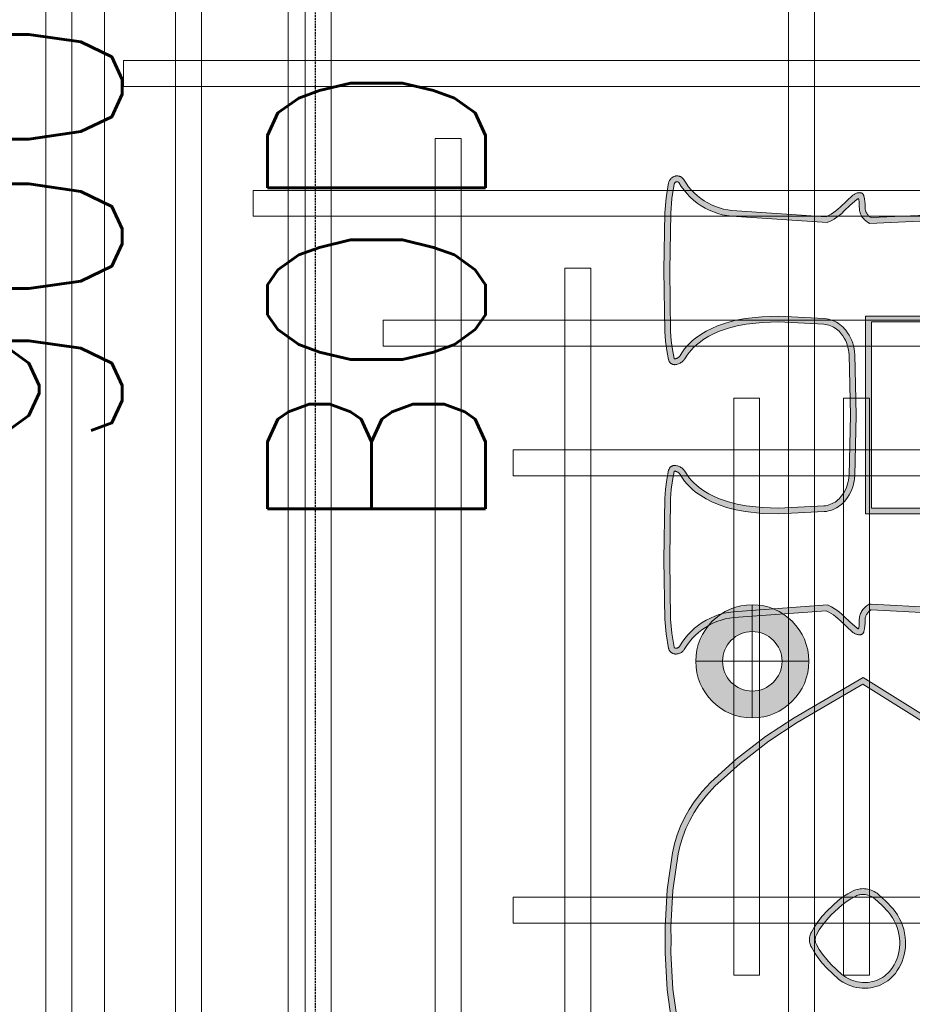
# Model space of a CAD drawing. Header units: millimetres. Extents: x -1097 to 62791, y -9731 to 18031.
# Tile 15 of 59: x 2979 to 3593, y -1528 to -850. Entities that reach past the tile are written whole.
import ezdxf

# ---------------------------------------------------------------- set-up
doc = ezdxf.new("R2010")
doc.units = ezdxf.units.MM
doc.linetypes.add('DASHED', pattern=[19.05, 12.7, -6.35])
doc.layers.add('ACMV-DUCT-THERMAL-EXT-INS', color=9, linetype='DASHED', true_color=0x808080)
doc.layers.add('RCP LAYOUT', color=9, linetype='Continuous', true_color=0x808080)
doc.layers.add('ACMV-SA-DUCT', color=200, linetype='Continuous', lineweight=20, true_color=0xbf00ff)
doc.layers.add('ACMV-SA-DUCT-TEXT', color=7, linetype='Continuous')
for name, color, linetype, lineweight in [('Ceiling', 14, 'Continuous', 9), ('E Celing Lighting', 5, 'DASHED', 5), ('Lighting (Ceiling)', 160, 'Continuous', 15)]:
    doc.layers.add(name, color=color, linetype=linetype, lineweight=lineweight)
doc.styles.get("Standard").update_dxf_attribs({"font": 'arial.ttf', "width": 0.8})

# ---------------------------------------------------------------- blocks, each defined once
blk = doc.blocks.new('kuaryfjeh')
at = {"ltscale": 0.25, "true_color": 0x808080}
h = blk.add_hatch(color=8, dxfattribs=at)
h.dxf.hatch_style = 1
h.paths.add_polyline_path([(53.457, -5.655), (53.454, -5.651), (53.45, -5.647), (53.446, -5.644), (53.441, -5.641), (53.438, -5.64), (53.435, -5.639), (53.071, -5.574), (52.703, -5.545), (51.164, -5.522), (49.574, -5.544), (49.336, -5.558), (49.101, -5.59), (48.868, -5.637), (48.866, -5.638), (48.865, -5.639), (48.863, -5.64), (48.861, -5.642), (48.86, -5.644), (48.859, -5.646), (48.858, -5.648), (48.858, -5.65), (48.857, -5.652), (48.857, -5.655), (48.86, -5.669), (48.864, -5.682), (48.868, -5.695), (48.873, -5.708), (48.879, -5.72), (48.886, -5.731), (48.894, -5.743), (48.902, -5.753), (48.911, -5.763), (48.921, -5.772), (48.931, -5.781), (48.942, -5.789), (49.038, -5.85), (49.119, -5.909), (49.196, -5.973), (49.268, -6.042), (49.336, -6.116), (49.399, -6.194), (49.493, -6.328), (49.577, -6.468), (49.652, -6.614), (49.716, -6.765), (49.798, -7.002), (49.862, -7.245), (49.907, -7.492), (49.954, -7.921), (49.969, -8.353), (49.91, -9.543), (49.903, -9.598), (49.892, -9.652), (49.877, -9.705), (49.859, -9.757), (49.838, -9.807), (49.813, -9.856), (49.785, -9.903), (49.754, -9.948), (49.72, -9.991), (49.683, -10.031), (49.643, -10.069), (49.601, -10.104), (49.539, -10.149), (49.475, -10.189), (49.408, -10.224), (49.338, -10.255), (49.267, -10.282), (49.195, -10.303), (49.12, -10.32), (49.046, -10.331), (48.971, -10.337), (47.397, -10.375), (45.823, -10.337), (45.749, -10.331), (45.674, -10.32), (45.6, -10.303), (45.527, -10.282), (45.456, -10.255), (45.386, -10.224), (45.319, -10.189), (45.255, -10.149), (45.193, -10.104), (45.151, -10.069), (45.112, -10.031), (45.075, -9.991), (45.04, -9.948), (45.009, -9.903), (44.981, -9.856), (44.956, -9.807), (44.935, -9.757), (44.917, -9.705), (44.902, -9.652), (44.891, -9.598), (44.884, -9.543), (44.825, -8.353), (44.84, -7.921), (44.887, -7.492), (44.932, -7.245), (44.996, -7.002), (45.078, -6.765), (45.142, -6.614), (45.217, -6.468), (45.301, -6.328), (45.395, -6.194), (45.458, -6.116), (45.526, -6.042), (45.598, -5.973), (45.675, -5.909), (45.756, -5.85), (45.852, -5.789), (45.863, -5.781), (45.873, -5.772), (45.883, -5.763), (45.892, -5.753), (45.9, -5.743), (45.908, -5.731), (45.915, -5.72), (45.921, -5.708), (45.926, -5.695), (45.93, -5.682), (45.934, -5.669), (45.937, -5.656), (45.937, -5.654), (45.937, -5.651), (45.936, -5.649), (45.936, -5.647), (45.935, -5.645), (45.933, -5.643), (45.932, -5.641), (45.93, -5.64), (45.929, -5.639), (45.927, -5.638), (45.693, -5.59), (45.458, -5.558), (45.22, -5.544), (43.63, -5.522), (42.144, -5.546), (41.764, -5.575), (41.39, -5.639), (41.385, -5.64), (41.38, -5.642), (41.375, -5.644), (41.37, -5.646), (41.366, -5.649), (41.361, -5.652), (41.357, -5.655), (41.353, -5.659), (41.349, -5.663), (41.345, -5.667), (41.342, -5.672), (41.339, -5.676), (41.336, -5.681), (41.334, -5.686), (41.331, -5.691), (41.33, -5.697), (41.328, -5.702), (41.328, -5.706), (41.327, -5.709), (41.327, -5.713), (41.327, -5.716), (41.327, -5.72), (41.328, -5.723), (41.329, -5.727), (41.33, -5.73), (41.331, -5.733), (41.332, -5.736), (41.334, -5.74), (41.335, -5.743), (41.337, -5.745), (41.34, -5.748), (41.342, -5.751), (41.344, -5.753), (41.347, -5.755), (41.35, -5.757), (41.454, -5.823), (41.55, -5.894), (41.642, -5.972), (41.728, -6.055), (41.809, -6.144), (41.883, -6.238), (41.951, -6.337), (42.013, -6.441), (42.067, -6.548), (42.114, -6.659), (42.153, -6.773), (42.185, -6.889), (42.209, -7.007), (42.225, -7.126), (42.393, -9.617), (42.341, -9.724), (42.3, -9.796), (42.254, -9.865), (42.205, -9.932), (42.152, -9.996), (42.098, -10.054), (41.941, -10.219), (41.793, -10.385), (41.787, -10.392), (41.783, -10.399), (41.779, -10.406), (41.775, -10.413), (41.772, -10.42), (41.769, -10.427), (41.767, -10.433), (41.793, -10.437), (41.858, -10.446), (41.923, -10.451), (41.994, -10.453), (42.019, -10.454), (42.05, -10.456), (42.079, -10.461), (42.109, -10.468), (42.138, -10.477), (42.166, -10.488), (42.194, -10.5), (42.221, -10.514), (42.246, -10.53), (42.271, -10.548), (42.295, -10.567), (42.317, -10.588), (42.338, -10.61), (42.357, -10.633), (42.375, -10.658), (42.413, -10.719), (42.249, -14.344), (42.238, -14.428), (42.222, -14.511), (42.2, -14.592), (42.173, -14.672), (42.141, -14.75), (42.103, -14.825), (42.061, -14.898), (42.013, -14.968), (41.961, -15.034), (41.905, -15.097), (41.845, -15.155), (41.781, -15.209), (41.713, -15.259), (41.642, -15.305), (41.634, -15.309), (42.452, -15.362), (43.63, -15.378), (44.804, -15.362), (45.593, -15.308), (45.575, -15.297), (45.505, -15.252), (45.439, -15.203), (45.376, -15.149), (45.306, -15.079), (45.242, -15.005), (45.184, -14.926), (45.131, -14.843), (45.085, -14.757), (45.046, -14.667), (44.984, -14.492), (44.934, -14.313), (44.897, -14.13), (44.873, -13.945), (44.825, -12.903), (44.825, -10.618), (49.969, -10.618), (49.969, -12.903), (49.921, -13.945), (49.897, -14.13), (49.86, -14.313), (49.81, -14.492), (49.748, -14.667), (49.709, -14.757), (49.663, -14.843), (49.61, -14.926), (49.552, -15.005), (49.488, -15.079), (49.418, -15.149), (49.356, -15.203), (49.289, -15.252), (49.22, -15.297), (49.201, -15.308), (49.99, -15.362), (51.164, -15.378), (52.34, -15.362), (53.141, -15.309), (53.121, -15.298), (53.049, -15.252), (52.979, -15.201), (52.914, -15.146), (52.852, -15.086), (52.794, -15.023), (52.741, -14.955), (52.692, -14.885), (52.648, -14.811), (52.609, -14.734), (52.576, -14.654), (52.547, -14.573), (52.525, -14.49), (52.507, -14.406), (52.496, -14.319), (52.318, -10.763), (52.318, -10.71), (52.353, -10.657), (52.37, -10.633), (52.389, -10.61), (52.41, -10.588), (52.432, -10.567), (52.456, -10.548), (52.48, -10.53), (52.506, -10.514), (52.533, -10.5), (52.561, -10.488), (52.589, -10.477), (52.618, -10.468), (52.647, -10.461), (52.677, -10.456), (52.707, -10.453), (52.733, -10.453), (52.803, -10.451), (52.869, -10.446), (52.934, -10.437), (52.96, -10.432), (52.958, -10.427), (52.955, -10.42), (52.952, -10.413), (52.948, -10.405), (52.944, -10.399), (52.94, -10.392), (52.934, -10.385), (52.786, -10.219), (52.629, -10.054), (52.576, -9.997), (52.523, -9.935), (52.475, -9.869), (52.431, -9.801), (52.39, -9.73), (52.337, -9.624), (52.512, -7.172), (52.529, -7.05), (52.554, -6.93), (52.588, -6.811), (52.628, -6.695), (52.677, -6.582), (52.733, -6.473), (52.796, -6.367), (52.865, -6.266), (52.942, -6.17), (53.024, -6.079), (53.113, -5.994), (53.206, -5.915), (53.305, -5.843), (53.415, -5.774), (53.421, -5.769), (53.426, -5.765), (53.432, -5.759), (53.437, -5.754), (53.441, -5.748), (53.446, -5.742), (53.449, -5.736), (53.453, -5.729), (53.456, -5.722)], flags=16)
h.paths.add_polyline_path([(53.514, -5.51), (53.525, -5.516), (53.535, -5.523), (53.545, -5.531), (53.555, -5.539), (53.563, -5.548), (53.572, -5.558), (53.579, -5.568), (53.586, -5.579), (53.593, -5.59), (53.598, -5.601), (53.603, -5.613), (53.607, -5.625), (53.61, -5.638), (53.612, -5.65), (53.613, -5.663), (53.614, -5.676), (53.614, -5.693), (53.612, -5.71), (53.61, -5.728), (53.606, -5.745), (53.601, -5.761), (53.595, -5.778), (53.588, -5.793), (53.58, -5.809), (53.572, -5.824), (53.562, -5.838), (53.551, -5.852), (53.539, -5.864), (53.527, -5.876), (53.513, -5.887), (53.499, -5.898), (53.39, -5.967), (53.299, -6.034), (53.213, -6.106), (53.132, -6.184), (53.056, -6.267), (52.986, -6.356), (52.922, -6.448), (52.864, -6.545), (52.813, -6.646), (52.768, -6.75), (52.731, -6.856), (52.7, -6.965), (52.677, -7.076), (52.661, -7.188), (52.49, -9.594), (52.522, -9.659), (52.558, -9.723), (52.598, -9.783), (52.642, -9.842), (52.688, -9.898), (52.738, -9.951), (52.896, -10.117), (53.049, -10.288), (53.06, -10.302), (53.07, -10.317), (53.079, -10.332), (53.087, -10.347), (53.094, -10.363), (53.1, -10.38), (53.105, -10.397), (53.109, -10.414), (53.112, -10.432), (53.114, -10.449), (53.114, -10.467), (53.114, -10.474), (53.114, -10.481), (53.112, -10.488), (53.111, -10.494), (53.109, -10.501), (53.107, -10.508), (53.104, -10.514), (53.1, -10.52), (53.097, -10.526), (53.093, -10.532), (53.088, -10.537), (53.084, -10.542), (53.079, -10.547), (53.073, -10.552), (53.068, -10.556), (53.062, -10.559), (53.056, -10.563), (53.05, -10.566), (53.043, -10.568), (53.037, -10.57), (53.03, -10.572), (52.957, -10.585), (52.885, -10.595), (52.811, -10.601), (52.738, -10.603), (52.717, -10.603), (52.697, -10.605), (52.677, -10.609), (52.657, -10.613), (52.637, -10.619), (52.618, -10.626), (52.599, -10.635), (52.581, -10.644), (52.564, -10.655), (52.547, -10.667), (52.531, -10.68), (52.516, -10.694), (52.502, -10.709), (52.489, -10.725), (52.476, -10.742), (52.468, -10.754), (52.468, -10.759), (52.645, -14.305), (52.655, -14.381), (52.671, -14.455), (52.691, -14.529), (52.716, -14.601), (52.745, -14.671), (52.78, -14.738), (52.818, -14.804), (52.861, -14.866), (52.909, -14.926), (52.96, -14.982), (53.014, -15.035), (53.072, -15.083), (53.133, -15.128), (53.197, -15.168), (53.264, -15.205), (53.332, -15.236), (53.403, -15.263), (53.478, -15.285), (53.481, -15.287), (53.484, -15.288), (53.487, -15.289), (53.49, -15.291), (53.492, -15.293), (53.495, -15.295), (53.497, -15.297), (53.499, -15.3), (53.501, -15.302), (53.503, -15.305), (53.505, -15.307), (53.506, -15.31), (53.508, -15.313), (53.509, -15.316), (53.509, -15.319), (53.51, -15.322), (53.511, -15.326), (53.511, -15.329), (53.511, -15.332), (53.511, -15.335), (53.51, -15.338), (53.51, -15.342), (53.509, -15.345), (53.508, -15.348), (53.507, -15.351), (53.505, -15.353), (53.504, -15.356), (53.502, -15.359), (53.5, -15.361), (53.498, -15.364), (53.496, -15.366), (53.493, -15.368), (53.491, -15.37), (53.488, -15.372), (53.485, -15.373), (53.482, -15.375), (53.408, -15.404), (53.332, -15.428), (53.254, -15.445), (53.175, -15.457), (52.346, -15.512), (51.164, -15.528), (49.984, -15.511), (49.16, -15.455), (49.1, -15.447), (49.04, -15.434), (48.982, -15.417), (48.924, -15.396), (48.868, -15.372), (48.866, -15.37), (48.863, -15.369), (48.86, -15.367), (48.858, -15.365), (48.855, -15.363), (48.853, -15.36), (48.851, -15.358), (48.849, -15.355), (48.847, -15.352), (48.846, -15.35), (48.845, -15.347), (48.843, -15.344), (48.842, -15.34), (48.842, -15.337), (48.841, -15.334), (48.841, -15.331), (48.841, -15.328), (48.841, -15.324), (48.841, -15.321), (48.842, -15.318), (48.842, -15.315), (48.843, -15.312), (48.844, -15.309), (48.846, -15.306), (48.847, -15.303), (48.849, -15.3), (48.851, -15.297), (48.853, -15.295), (48.855, -15.293), (48.857, -15.29), (48.86, -15.288), (48.862, -15.286), (48.865, -15.285), (48.868, -15.283), (48.871, -15.282), (48.874, -15.281), (48.877, -15.28), (48.946, -15.259), (49.014, -15.233), (49.079, -15.203), (49.143, -15.168), (49.204, -15.129), (49.262, -15.086), (49.316, -15.038), (49.378, -14.977), (49.435, -14.911), (49.486, -14.842), (49.533, -14.768), (49.574, -14.691), (49.609, -14.611), (49.667, -14.446), (49.714, -14.278), (49.749, -14.106), (49.771, -13.932), (49.819, -12.9), (49.819, -10.768), (44.975, -10.768), (44.975, -12.9), (45.023, -13.932), (45.045, -14.106), (45.08, -14.278), (45.127, -14.446), (45.185, -14.611), (45.22, -14.691), (45.261, -14.768), (45.308, -14.842), (45.359, -14.911), (45.416, -14.977), (45.478, -15.038), (45.533, -15.086), (45.591, -15.129), (45.651, -15.168), (45.715, -15.203), (45.78, -15.233), (45.848, -15.259), (45.917, -15.28), (45.92, -15.281), (45.923, -15.282), (45.926, -15.283), (45.929, -15.285), (45.932, -15.286), (45.934, -15.288), (45.937, -15.29), (45.939, -15.293), (45.941, -15.295), (45.943, -15.297), (45.945, -15.3), (45.947, -15.303), (45.948, -15.306), (45.95, -15.309), (45.951, -15.312), (45.952, -15.315), (45.952, -15.318), (45.953, -15.321), (45.953, -15.324), (45.953, -15.328), (45.953, -15.331), (45.953, -15.334), (45.952, -15.337), (45.952, -15.34), (45.951, -15.344), (45.95, -15.347), (45.948, -15.35), (45.947, -15.352), (45.945, -15.355), (45.943, -15.358), (45.941, -15.36), (45.939, -15.363), (45.936, -15.365), (45.934, -15.367), (45.931, -15.369), (45.928, -15.37), (45.926, -15.372), (45.87, -15.396), (45.812, -15.417), (45.754, -15.434), (45.694, -15.447), (45.634, -15.455), (44.81, -15.511), (43.63, -15.528), (42.446, -15.512), (41.612, -15.458), (41.529, -15.447), (41.448, -15.429), (41.368, -15.406), (41.29, -15.378), (41.287, -15.377), (41.284, -15.375), (41.281, -15.374), (41.279, -15.372), (41.277, -15.37), (41.274, -15.368), (41.272, -15.366), (41.27, -15.363), (41.268, -15.361), (41.267, -15.358), (41.265, -15.355), (41.264, -15.353), (41.263, -15.35), (41.262, -15.347), (41.261, -15.344), (41.261, -15.341), (41.261, -15.338), (41.26, -15.335), (41.26, -15.332), (41.261, -15.328), (41.261, -15.325), (41.262, -15.322), (41.263, -15.319), (41.264, -15.317), (41.265, -15.314), (41.267, -15.311), (41.268, -15.308), (41.27, -15.306), (41.272, -15.304), (41.274, -15.301), (41.276, -15.299), (41.279, -15.297), (41.281, -15.295), (41.284, -15.294), (41.286, -15.292), (41.289, -15.291), (41.292, -15.29), (41.365, -15.268), (41.434, -15.241), (41.501, -15.211), (41.566, -15.175), (41.628, -15.136), (41.688, -15.092), (41.744, -15.044), (41.797, -14.992), (41.847, -14.937), (41.892, -14.879), (41.934, -14.818), (41.971, -14.754), (42.004, -14.688), (42.033, -14.619), (42.057, -14.549), (42.076, -14.477), (42.09, -14.404), (42.099, -14.331), (42.261, -10.759), (42.25, -10.742), (42.238, -10.725), (42.225, -10.709), (42.211, -10.694), (42.196, -10.68), (42.18, -10.667), (42.163, -10.655), (42.146, -10.645), (42.128, -10.635), (42.109, -10.626), (42.09, -10.619), (42.07, -10.613), (42.05, -10.609), (42.03, -10.605), (42.01, -10.603), (41.989, -10.603), (41.916, -10.601), (41.842, -10.595), (41.769, -10.585), (41.697, -10.572), (41.69, -10.57), (41.684, -10.568), (41.677, -10.566), (41.671, -10.563), (41.665, -10.56), (41.659, -10.556), (41.654, -10.552), (41.648, -10.547), (41.643, -10.542), (41.638, -10.537), (41.634, -10.532), (41.63, -10.526), (41.626, -10.52), (41.623, -10.514), (41.62, -10.508), (41.618, -10.501), (41.616, -10.495), (41.614, -10.488), (41.613, -10.481), (41.613, -10.474), (41.612, -10.467), (41.613, -10.449), (41.615, -10.432), (41.618, -10.414), (41.621, -10.397), (41.626, -10.38), (41.633, -10.363), (41.64, -10.347), (41.648, -10.332), (41.657, -10.317), (41.667, -10.302), (41.678, -10.288), (41.831, -10.117), (41.989, -9.951), (42.04, -9.897), (42.087, -9.84), (42.131, -9.78), (42.171, -9.718), (42.208, -9.653), (42.241, -9.587), (42.076, -7.141), (42.061, -7.032), (42.039, -6.924), (42.01, -6.817), (41.974, -6.713), (41.931, -6.611), (41.881, -6.513), (41.825, -6.418), (41.763, -6.327), (41.694, -6.241), (41.62, -6.159), (41.541, -6.083), (41.457, -6.012), (41.369, -5.947), (41.265, -5.881), (41.254, -5.873), (41.244, -5.865), (41.234, -5.855), (41.225, -5.845), (41.217, -5.835), (41.209, -5.824), (41.203, -5.813), (41.196, -5.801), (41.191, -5.788), (41.187, -5.776), (41.183, -5.763), (41.18, -5.75), (41.178, -5.736), (41.177, -5.723), (41.177, -5.71), (41.178, -5.696), (41.179, -5.683), (41.182, -5.67), (41.186, -5.655), (41.19, -5.64), (41.196, -5.625), (41.203, -5.611), (41.211, -5.598), (41.219, -5.585), (41.229, -5.572), (41.239, -5.561), (41.25, -5.55), (41.262, -5.539), (41.274, -5.53), (41.287, -5.521), (41.3, -5.514), (41.314, -5.507), (41.329, -5.501), (41.343, -5.496), (41.358, -5.493), (41.745, -5.426), (42.137, -5.396), (43.63, -5.372), (45.225, -5.394), (45.472, -5.409), (45.718, -5.442), (45.96, -5.491), (45.971, -5.494), (45.982, -5.498), (45.992, -5.503), (46.002, -5.508), (46.012, -5.514), (46.021, -5.52), (46.03, -5.527), (46.038, -5.535), (46.046, -5.543), (46.053, -5.552), (46.059, -5.561), (46.065, -5.571), (46.071, -5.581), (46.075, -5.591), (46.079, -5.602), (46.082, -5.613), (46.084, -5.624), (46.086, -5.635), (46.087, -5.647), (46.087, -5.658), (46.086, -5.669), (46.085, -5.681), (46.08, -5.704), (46.074, -5.727), (46.066, -5.749), (46.057, -5.771), (46.046, -5.792), (46.034, -5.812), (46.021, -5.832), (46.006, -5.85), (45.991, -5.867), (45.974, -5.884), (45.956, -5.899), (45.937, -5.913), (45.841, -5.974), (45.768, -6.027), (45.698, -6.085), (45.633, -6.147), (45.572, -6.214), (45.515, -6.285), (45.427, -6.41), (45.348, -6.541), (45.278, -6.678), (45.218, -6.819), (45.139, -7.046), (45.078, -7.278), (45.035, -7.514), (44.99, -7.932), (44.975, -8.352), (45.033, -9.529), (45.039, -9.573), (45.048, -9.617), (45.06, -9.66), (45.075, -9.703), (45.092, -9.744), (45.112, -9.784), (45.135, -9.822), (45.161, -9.859), (45.189, -9.893), (45.219, -9.926), (45.251, -9.957), (45.285, -9.985), (45.339, -10.024), (45.394, -10.059), (45.452, -10.09), (45.512, -10.116), (45.574, -10.139), (45.637, -10.158), (45.701, -10.172), (45.766, -10.182), (45.831, -10.187), (47.397, -10.225), (48.963, -10.187), (49.028, -10.182), (49.093, -10.172), (49.157, -10.158), (49.22, -10.139), (49.282, -10.116), (49.342, -10.09), (49.4, -10.059), (49.456, -10.024), (49.509, -9.985), (49.543, -9.957), (49.575, -9.926), (49.606, -9.893), (49.633, -9.859), (49.659, -9.822), (49.682, -9.784), (49.702, -9.744), (49.719, -9.703), (49.734, -9.66), (49.746, -9.617), (49.755, -9.573), (49.761, -9.529), (49.819, -8.352), (49.804, -7.932), (49.759, -7.514), (49.716, -7.278), (49.655, -7.046), (49.576, -6.819), (49.516, -6.678), (49.446, -6.541), (49.367, -6.41), (49.279, -6.285), (49.223, -6.214), (49.161, -6.147), (49.096, -6.085), (49.026, -6.027), (48.953, -5.974), (48.857, -5.913), (48.838, -5.899), (48.82, -5.884), (48.803, -5.867), (48.788, -5.85), (48.773, -5.832), (48.76, -5.812), (48.748, -5.792), (48.737, -5.771), (48.728, -5.749), (48.72, -5.727), (48.714, -5.704), (48.709, -5.681), (48.708, -5.669), (48.707, -5.658), (48.707, -5.647), (48.708, -5.635), (48.71, -5.624), (48.712, -5.613), (48.715, -5.602), (48.719, -5.591), (48.723, -5.581), (48.729, -5.571), (48.735, -5.561), (48.741, -5.552), (48.748, -5.543), (48.756, -5.535), (48.764, -5.527), (48.773, -5.52), (48.782, -5.514), (48.792, -5.508), (48.802, -5.503), (48.812, -5.498), (48.823, -5.494), (48.834, -5.491), (49.076, -5.442), (49.322, -5.409), (49.569, -5.394), (51.164, -5.372), (52.71, -5.395), (53.09, -5.425), (53.467, -5.492)])
h = blk.add_hatch(color=8, dxfattribs=at)
h.dxf.hatch_style = 1
h.paths.add_polyline_path([(63.599, -15.074), (63.908, -14.944), (64.204, -14.794), (64.49, -14.623), (64.763, -14.434), (65.023, -14.226), (65.268, -14.001), (65.706, -13.536), (66.106, -13.037), (66.469, -12.507), (67.698, -10.546), (66.697, -8.834), (66.217, -8.097), (65.635, -7.35), (65.042, -6.698), (64.806, -6.479), (64.552, -6.281), (64.358, -6.154), (64.155, -6.041), (63.945, -5.943), (63.729, -5.859), (63.507, -5.791), (63.281, -5.74), (62.335, -5.603), (61.379, -5.553), (61.048, -5.556), (60.716, -5.553), (59.76, -5.603), (58.814, -5.74), (58.589, -5.791), (58.367, -5.859), (58.15, -5.943), (57.94, -6.041), (57.737, -6.154), (57.543, -6.281), (57.289, -6.479), (57.053, -6.698), (56.46, -7.35), (55.878, -8.097), (55.398, -8.834), (54.397, -10.546), (55.627, -12.507), (55.989, -13.037), (56.389, -13.536), (56.827, -14.001), (57.072, -14.226), (57.332, -14.434), (57.606, -14.623), (57.891, -14.794), (58.188, -14.944), (58.496, -15.074), (58.813, -15.184), (59.136, -15.271), (59.464, -15.336), (59.796, -15.379), (60.417, -15.415), (61.048, -15.406), (61.678, -15.415), (62.3, -15.379), (62.631, -15.336), (62.96, -15.271), (63.283, -15.184)], flags=16)
h.paths.add_polyline_path([(61.681, -15.565), (62.314, -15.529), (62.656, -15.484), (62.994, -15.417), (63.327, -15.327), (63.653, -15.215), (63.971, -15.08), (64.277, -14.925), (64.571, -14.75), (64.853, -14.554), (65.121, -14.34), (65.374, -14.108), (65.819, -13.634), (66.227, -13.127), (66.594, -12.589), (67.874, -10.549), (66.825, -8.756), (66.34, -8.01), (65.75, -7.253), (65.149, -6.592), (64.904, -6.364), (64.639, -6.159), (64.436, -6.026), (64.224, -5.907), (64.004, -5.804), (63.777, -5.717), (63.545, -5.646), (63.309, -5.592), (62.35, -5.453), (61.382, -5.403), (61.048, -5.406), (60.713, -5.403), (59.745, -5.453), (58.786, -5.592), (58.55, -5.646), (58.318, -5.717), (58.091, -5.804), (57.872, -5.907), (57.659, -6.026), (57.456, -6.159), (57.192, -6.364), (56.946, -6.592), (56.345, -7.253), (55.756, -8.01), (55.271, -8.756), (54.221, -10.549), (55.501, -12.589), (55.868, -13.127), (56.276, -13.634), (56.722, -14.108), (56.974, -14.34), (57.242, -14.554), (57.524, -14.75), (57.819, -14.925), (58.124, -15.08), (58.442, -15.215), (58.768, -15.327), (59.101, -15.417), (59.44, -15.484), (59.782, -15.529), (60.414, -15.565), (61.048, -15.556)])
h = blk.add_hatch(color=8, dxfattribs=at)
h.dxf.hatch_style = 1
h.paths.add_polyline_path([(60.904, -11.483), (60.995, -11.498), (61.087, -11.506), (61.166, -11.507), (61.245, -11.502), (61.323, -11.492), (61.401, -11.476), (61.477, -11.455), (61.552, -11.428), (61.625, -11.396), (61.695, -11.36), (61.763, -11.318), (61.827, -11.271), (61.872, -11.234), (61.914, -11.193), (61.953, -11.15), (61.99, -11.104), (62.023, -11.056), (62.053, -11.005), (62.079, -10.953), (62.101, -10.899), (62.12, -10.843), (62.135, -10.787), (62.146, -10.729), (62.154, -10.671), (62.157, -10.605), (62.156, -10.538), (62.15, -10.473), (62.14, -10.407), (62.125, -10.343), (62.105, -10.28), (62.082, -10.218), (62.053, -10.159), (62.021, -10.101), (61.985, -10.046), (61.946, -9.996), (61.692, -9.722), (61.561, -9.605), (61.422, -9.496), (61.299, -9.413), (61.17, -9.338), (61.154, -9.33), (61.136, -9.323), (61.118, -9.317), (61.1, -9.312), (61.081, -9.309), (61.063, -9.307), (61.044, -9.307), (61.025, -9.307), (61.006, -9.309), (60.988, -9.312), (60.969, -9.317), (60.952, -9.323), (60.934, -9.33), (60.917, -9.338), (60.789, -9.413), (60.666, -9.496), (60.526, -9.605), (60.396, -9.722), (60.142, -9.995), (60.055, -10.109), (59.977, -10.231), (59.909, -10.359), (59.898, -10.385), (59.888, -10.411), (59.88, -10.438), (59.874, -10.466), (59.869, -10.494), (59.867, -10.522), (59.866, -10.55), (59.867, -10.579), (59.87, -10.607), (59.877, -10.641), (59.885, -10.675), (59.896, -10.708), (59.908, -10.74), (59.924, -10.772), (59.941, -10.802), (59.96, -10.831), (59.98, -10.857), (60.145, -11.041), (60.327, -11.208), (60.399, -11.264), (60.476, -11.316), (60.556, -11.361), (60.64, -11.401), (60.726, -11.435), (60.814, -11.462)], flags=16)
h.paths.add_polyline_path([(62.149, -10.023), (62.187, -10.09), (62.219, -10.159), (62.247, -10.231), (62.27, -10.304), (62.287, -10.379), (62.299, -10.454), (62.306, -10.531), (62.307, -10.607), (62.303, -10.684), (62.295, -10.752), (62.282, -10.82), (62.264, -10.887), (62.242, -10.952), (62.215, -11.016), (62.184, -11.077), (62.149, -11.137), (62.111, -11.193), (62.068, -11.247), (62.022, -11.298), (61.972, -11.346), (61.919, -11.39), (61.846, -11.442), (61.77, -11.49), (61.69, -11.532), (61.607, -11.568), (61.523, -11.598), (61.436, -11.622), (61.348, -11.64), (61.259, -11.652), (61.169, -11.657), (61.079, -11.655), (60.976, -11.647), (60.875, -11.631), (60.774, -11.607), (60.676, -11.577), (60.58, -11.539), (60.487, -11.494), (60.397, -11.443), (60.311, -11.386), (60.23, -11.323), (60.039, -11.147), (59.865, -10.953), (59.837, -10.918), (59.813, -10.88), (59.791, -10.841), (59.771, -10.801), (59.754, -10.759), (59.741, -10.716), (59.73, -10.672), (59.722, -10.628), (59.718, -10.59), (59.716, -10.552), (59.717, -10.514), (59.72, -10.476), (59.726, -10.438), (59.735, -10.401), (59.745, -10.364), (59.758, -10.328), (59.774, -10.294), (59.848, -10.155), (59.932, -10.023), (60.027, -9.899), (60.29, -9.615), (60.43, -9.49), (60.577, -9.375), (60.709, -9.285), (60.846, -9.206), (60.873, -9.193), (60.9, -9.182), (60.928, -9.173), (60.956, -9.166), (60.985, -9.161), (61.014, -9.157), (61.044, -9.156), (61.073, -9.157), (61.102, -9.161), (61.131, -9.166), (61.16, -9.173), (61.187, -9.182), (61.215, -9.193), (61.241, -9.206), (61.379, -9.285), (61.51, -9.375), (61.658, -9.49), (61.797, -9.615), (62.061, -9.899), (62.107, -9.959)])
at = {"layer": 'E Celing Lighting', "color": 8, "true_color": 0x808080}
for p, q in [((53.467, -5.492), (53.479, -5.495)), ((53.479, -5.495), (53.491, -5.499)), ((53.491, -5.499), (53.502, -5.504)), ((53.502, -5.504), (53.514, -5.51)), ((53.456, -5.722), (53.458, -5.715)), ((53.46, -5.66), (53.457, -5.655)), ((53.458, -5.715), (53.461, -5.708)), ((53.462, -5.665), (53.46, -5.66)), ((53.461, -5.708), (53.462, -5.7)), ((53.463, -5.671), (53.462, -5.665)), ((53.462, -5.7), (53.463, -5.693)), ((53.464, -5.677), (53.463, -5.671)), ((53.463, -5.693), (53.464, -5.686)), ((53.464, -5.686), (53.464, -5.677))]:
    blk.add_line(p, q, dxfattribs=at)
for points in [[(49.819, -12.9), (49.819, -10.768), (44.975, -10.768), (44.975, -12.9)], [(42.099, -14.331), (42.261, -10.759), (42.25, -10.742), (42.238, -10.725), (42.225, -10.709), (42.211, -10.694), (42.196, -10.68), (42.18, -10.667), (42.163, -10.655), (42.146, -10.645), (42.128, -10.635), (42.109, -10.626), (42.09, -10.619), (42.07, -10.613), (42.05, -10.609), (42.03, -10.605), (42.01, -10.603), (41.989, -10.603), (41.916, -10.601), (41.842, -10.595), (41.769, -10.585), (41.697, -10.572), (41.69, -10.57), (41.684, -10.568), (41.677, -10.566), (41.671, -10.563), (41.665, -10.56), (41.659, -10.556), (41.654, -10.552), (41.648, -10.547), (41.643, -10.542), (41.638, -10.537), (41.634, -10.532), (41.63, -10.526), (41.626, -10.52), (41.623, -10.514), (41.62, -10.508), (41.618, -10.501), (41.616, -10.495), (41.614, -10.488), (41.613, -10.481), (41.613, -10.474), (41.612, -10.467), (41.613, -10.449), (41.615, -10.432), (41.618, -10.414), (41.621, -10.397), (41.626, -10.38), (41.633, -10.363), (41.64, -10.347), (41.648, -10.332), (41.657, -10.317), (41.667, -10.302), (41.678, -10.288), (41.831, -10.117), (41.989, -9.951), (42.04, -9.897), (42.087, -9.84), (42.131, -9.78), (42.171, -9.718), (42.208, -9.653), (42.241, -9.587), (42.076, -7.141), (42.061, -7.032), (42.039, -6.924), (42.01, -6.817), (41.974, -6.713), (41.931, -6.611), (41.881, -6.513), (41.825, -6.418), (41.763, -6.327), (41.694, -6.241), (41.62, -6.159), (41.541, -6.083), (41.457, -6.012), (41.369, -5.947), (41.265, -5.881), (41.254, -5.873), (41.244, -5.865), (41.234, -5.855), (41.225, -5.845), (41.217, -5.835), (41.209, -5.824), (41.203, -5.813), (41.196, -5.801), (41.191, -5.788), (41.187, -5.776), (41.183, -5.763), (41.18, -5.75), (41.178, -5.736), (41.177, -5.723), (41.177, -5.71), (41.178, -5.696), (41.179, -5.683), (41.182, -5.67), (41.186, -5.655), (41.19, -5.64), (41.196, -5.625), (41.203, -5.611), (41.211, -5.598), (41.219, -5.585), (41.229, -5.572), (41.239, -5.561), (41.25, -5.55), (41.262, -5.539), (41.274, -5.53), (41.287, -5.521), (41.3, -5.514), (41.314, -5.507), (41.329, -5.501), (41.343, -5.496), (41.358, -5.493), (41.745, -5.426), (42.137, -5.396), (43.63, -5.372), (45.225, -5.394), (45.472, -5.409), (45.718, -5.442), (45.96, -5.491), (45.971, -5.494), (45.982, -5.498), (45.992, -5.503), (46.002, -5.508), (46.012, -5.514), (46.021, -5.52), (46.03, -5.527), (46.038, -5.535), (46.046, -5.543), (46.053, -5.552), (46.059, -5.561), (46.065, -5.571), (46.071, -5.581), (46.075, -5.591), (46.079, -5.602), (46.082, -5.613), (46.084, -5.624), (46.086, -5.635), (46.087, -5.647), (46.087, -5.658), (46.086, -5.669), (46.085, -5.681), (46.08, -5.704), (46.074, -5.727), (46.066, -5.749), (46.057, -5.771), (46.046, -5.792), (46.034, -5.812), (46.021, -5.832), (46.006, -5.85), (45.991, -5.867), (45.974, -5.884), (45.956, -5.899), (45.937, -5.913), (45.841, -5.974), (45.768, -6.027), (45.698, -6.085), (45.633, -6.147), (45.572, -6.214), (45.515, -6.285), (45.427, -6.41), (45.348, -6.541), (45.278, -6.678), (45.218, -6.819), (45.139, -7.046), (45.078, -7.278), (45.035, -7.514), (44.99, -7.932), (44.975, -8.352), (45.033, -9.529), (45.039, -9.573), (45.048, -9.617), (45.06, -9.66), (45.075, -9.703), (45.092, -9.744), (45.112, -9.784), (45.135, -9.822), (45.161, -9.859), (45.189, -9.893), (45.219, -9.926), (45.251, -9.957), (45.285, -9.985), (45.339, -10.024), (45.394, -10.059), (45.452, -10.09), (45.512, -10.116), (45.574, -10.139), (45.637, -10.158), (45.701, -10.172), (45.766, -10.182), (45.831, -10.187), (47.397, -10.225), (48.963, -10.187), (49.028, -10.182), (49.093, -10.172), (49.157, -10.158), (49.22, -10.139), (49.282, -10.116), (49.342, -10.09), (49.4, -10.059), (49.456, -10.024), (49.509, -9.985), (49.543, -9.957), (49.575, -9.926), (49.606, -9.893), (49.633, -9.859), (49.659, -9.822), (49.682, -9.784), (49.702, -9.744), (49.719, -9.703), (49.734, -9.66), (49.746, -9.617), (49.755, -9.573), (49.761, -9.529), (49.819, -8.352), (49.804, -7.932), (49.759, -7.514), (49.716, -7.278), (49.655, -7.046), (49.576, -6.819), (49.516, -6.678), (49.446, -6.541), (49.367, -6.41), (49.279, -6.285), (49.223, -6.214), (49.161, -6.147), (49.096, -6.085), (49.026, -6.027), (48.953, -5.974), (48.857, -5.913), (48.838, -5.899), (48.82, -5.884), (48.803, -5.867), (48.788, -5.85), (48.773, -5.832), (48.76, -5.812), (48.748, -5.792), (48.737, -5.771), (48.728, -5.749), (48.72, -5.727), (48.714, -5.704), (48.709, -5.681), (48.708, -5.669), (48.707, -5.658), (48.707, -5.647), (48.708, -5.635), (48.71, -5.624), (48.712, -5.613), (48.715, -5.602), (48.719, -5.591), (48.723, -5.581), (48.729, -5.571), (48.735, -5.561), (48.741, -5.552), (48.748, -5.543), (48.756, -5.535), (48.764, -5.527), (48.773, -5.52), (48.782, -5.514), (48.792, -5.508), (48.802, -5.503), (48.812, -5.498), (48.823, -5.494), (48.834, -5.491), (49.076, -5.442), (49.322, -5.409), (49.569, -5.394), (51.164, -5.372), (52.71, -5.395), (53.09, -5.425), (53.467, -5.492), (53.514, -5.51), (53.525, -5.516), (53.535, -5.523), (53.545, -5.531), (53.555, -5.539), (53.563, -5.548), (53.572, -5.558), (53.579, -5.568), (53.586, -5.579), (53.593, -5.59), (53.598, -5.601), (53.603, -5.613), (53.607, -5.625), (53.61, -5.638), (53.612, -5.65), (53.613, -5.663), (53.614, -5.676), (53.614, -5.693), (53.612, -5.71), (53.61, -5.728), (53.606, -5.745), (53.601, -5.761), (53.595, -5.778), (53.588, -5.793), (53.58, -5.809), (53.572, -5.824), (53.562, -5.838), (53.551, -5.852), (53.539, -5.864), (53.527, -5.876), (53.513, -5.887), (53.499, -5.898), (53.39, -5.967), (53.299, -6.034), (53.213, -6.106), (53.132, -6.184), (53.056, -6.267), (52.986, -6.356), (52.922, -6.448), (52.864, -6.545), (52.813, -6.646), (52.768, -6.75), (52.731, -6.856), (52.7, -6.965), (52.677, -7.076), (52.661, -7.188), (52.49, -9.594), (52.522, -9.659), (52.558, -9.723), (52.598, -9.783), (52.642, -9.842), (52.688, -9.898), (52.738, -9.951), (52.896, -10.117), (53.049, -10.288), (53.06, -10.302), (53.07, -10.317), (53.079, -10.332), (53.087, -10.347), (53.094, -10.363), (53.1, -10.38), (53.105, -10.397), (53.109, -10.414), (53.112, -10.432), (53.114, -10.449), (53.114, -10.467), (53.114, -10.474), (53.114, -10.481), (53.112, -10.488), (53.111, -10.494), (53.109, -10.501), (53.107, -10.508), (53.104, -10.514), (53.1, -10.52), (53.097, -10.526), (53.093, -10.532), (53.088, -10.537), (53.084, -10.542), (53.079, -10.547), (53.073, -10.552), (53.068, -10.556), (53.062, -10.559), (53.056, -10.563), (53.05, -10.566), (53.043, -10.568), (53.037, -10.57), (53.03, -10.572), (52.957, -10.585), (52.885, -10.595), (52.811, -10.601), (52.738, -10.603), (52.717, -10.603), (52.697, -10.605), (52.677, -10.609), (52.657, -10.613), (52.637, -10.619), (52.618, -10.626), (52.599, -10.635), (52.581, -10.644), (52.564, -10.655), (52.547, -10.667), (52.531, -10.68), (52.516, -10.694), (52.502, -10.709), (52.489, -10.725), (52.476, -10.742), (52.468, -10.754), (52.468, -10.759), (52.645, -14.305)], [(44.825, -12.903), (44.825, -10.618), (49.969, -10.618), (49.969, -12.903)], [(52.496, -14.319), (52.318, -10.763), (52.318, -10.71), (52.353, -10.657), (52.37, -10.633), (52.389, -10.61), (52.41, -10.588), (52.432, -10.567), (52.456, -10.548), (52.48, -10.53), (52.506, -10.514), (52.533, -10.5), (52.561, -10.488), (52.589, -10.477), (52.618, -10.468), (52.647, -10.461), (52.677, -10.456), (52.707, -10.453), (52.733, -10.453), (52.803, -10.451), (52.869, -10.446), (52.934, -10.437), (52.96, -10.432), (52.958, -10.427), (52.955, -10.42), (52.952, -10.413), (52.948, -10.405), (52.944, -10.399), (52.94, -10.392), (52.934, -10.385), (52.786, -10.219), (52.629, -10.054), (52.576, -9.997), (52.523, -9.935), (52.475, -9.869), (52.431, -9.801), (52.39, -9.73), (52.337, -9.624), (52.512, -7.172), (52.529, -7.05), (52.554, -6.93), (52.588, -6.811), (52.628, -6.695), (52.677, -6.582), (52.733, -6.473), (52.796, -6.367), (52.865, -6.266), (52.942, -6.17), (53.024, -6.079), (53.113, -5.994), (53.206, -5.915), (53.305, -5.843), (53.415, -5.774), (53.421, -5.769), (53.426, -5.765), (53.432, -5.759), (53.437, -5.754), (53.441, -5.748), (53.446, -5.742), (53.449, -5.736), (53.453, -5.729), (53.456, -5.722), (53.457, -5.655), (53.454, -5.651), (53.45, -5.647), (53.446, -5.644), (53.441, -5.641), (53.438, -5.64), (53.435, -5.639), (53.071, -5.574), (52.703, -5.545), (51.164, -5.522), (49.574, -5.544), (49.336, -5.558), (49.101, -5.59), (48.868, -5.637), (48.866, -5.638), (48.865, -5.639), (48.863, -5.64), (48.861, -5.642), (48.86, -5.644), (48.859, -5.646), (48.858, -5.648), (48.858, -5.65), (48.857, -5.652), (48.857, -5.655), (48.86, -5.669), (48.864, -5.682), (48.868, -5.695), (48.873, -5.708), (48.879, -5.72), (48.886, -5.731), (48.894, -5.743), (48.902, -5.753), (48.911, -5.763), (48.921, -5.772), (48.931, -5.781), (48.942, -5.789), (49.038, -5.85), (49.119, -5.909), (49.196, -5.973), (49.268, -6.042), (49.336, -6.116), (49.399, -6.194), (49.493, -6.328), (49.577, -6.468), (49.652, -6.614), (49.716, -6.765), (49.798, -7.002), (49.862, -7.245), (49.907, -7.492), (49.954, -7.921), (49.969, -8.353), (49.91, -9.543), (49.903, -9.598), (49.892, -9.652), (49.877, -9.705), (49.859, -9.757), (49.838, -9.807), (49.813, -9.856), (49.785, -9.903), (49.754, -9.948), (49.72, -9.991), (49.683, -10.031), (49.643, -10.069), (49.601, -10.104), (49.539, -10.149), (49.475, -10.189), (49.408, -10.224), (49.338, -10.255), (49.267, -10.282), (49.195, -10.303), (49.12, -10.32), (49.046, -10.331), (48.971, -10.337), (47.397, -10.375), (45.823, -10.337), (45.749, -10.331), (45.674, -10.32), (45.6, -10.303), (45.527, -10.282), (45.456, -10.255), (45.386, -10.224), (45.319, -10.189), (45.255, -10.149), (45.193, -10.104), (45.151, -10.069), (45.112, -10.031), (45.075, -9.991), (45.04, -9.948), (45.009, -9.903), (44.981, -9.856), (44.956, -9.807), (44.935, -9.757), (44.917, -9.705), (44.902, -9.652), (44.891, -9.598), (44.884, -9.543), (44.825, -8.353), (44.84, -7.921), (44.887, -7.492), (44.932, -7.245), (44.996, -7.002), (45.078, -6.765), (45.142, -6.614), (45.217, -6.468), (45.301, -6.328), (45.395, -6.194), (45.458, -6.116), (45.526, -6.042), (45.598, -5.973), (45.675, -5.909), (45.756, -5.85), (45.852, -5.789), (45.863, -5.781), (45.873, -5.772), (45.883, -5.763), (45.892, -5.753), (45.9, -5.743), (45.908, -5.731), (45.915, -5.72), (45.921, -5.708), (45.926, -5.695), (45.93, -5.682), (45.934, -5.669), (45.937, -5.656), (45.937, -5.654), (45.937, -5.651), (45.936, -5.649), (45.936, -5.647), (45.935, -5.645), (45.933, -5.643), (45.932, -5.641), (45.93, -5.64), (45.929, -5.639), (45.927, -5.638), (45.693, -5.59), (45.458, -5.558), (45.22, -5.544), (43.63, -5.522), (42.144, -5.546), (41.764, -5.575), (41.39, -5.639), (41.385, -5.64), (41.38, -5.642), (41.375, -5.644), (41.37, -5.646), (41.366, -5.649), (41.361, -5.652), (41.357, -5.655), (41.353, -5.659), (41.349, -5.663), (41.345, -5.667), (41.342, -5.672), (41.339, -5.676), (41.336, -5.681), (41.334, -5.686), (41.331, -5.691), (41.33, -5.697), (41.328, -5.702), (41.328, -5.706), (41.327, -5.709), (41.327, -5.713), (41.327, -5.716), (41.327, -5.72), (41.328, -5.723), (41.329, -5.727), (41.33, -5.73), (41.331, -5.733), (41.332, -5.736), (41.334, -5.74), (41.335, -5.743), (41.337, -5.745), (41.34, -5.748), (41.342, -5.751), (41.344, -5.753), (41.347, -5.755), (41.35, -5.757), (41.454, -5.823), (41.55, -5.894), (41.642, -5.972), (41.728, -6.055), (41.809, -6.144), (41.883, -6.238), (41.951, -6.337), (42.013, -6.441), (42.067, -6.548), (42.114, -6.659), (42.153, -6.773), (42.185, -6.889), (42.209, -7.007), (42.225, -7.126), (42.393, -9.617), (42.341, -9.724), (42.3, -9.796), (42.254, -9.865), (42.205, -9.932), (42.152, -9.996), (42.098, -10.054), (41.941, -10.219), (41.793, -10.385), (41.787, -10.392), (41.783, -10.399), (41.779, -10.406), (41.775, -10.413), (41.772, -10.42), (41.769, -10.427), (41.767, -10.433), (41.793, -10.437), (41.858, -10.446), (41.923, -10.451), (41.994, -10.453), (42.019, -10.454), (42.05, -10.456), (42.079, -10.461), (42.109, -10.468), (42.138, -10.477), (42.166, -10.488), (42.194, -10.5), (42.221, -10.514), (42.246, -10.53), (42.271, -10.548), (42.295, -10.567), (42.317, -10.588), (42.338, -10.61), (42.357, -10.633), (42.375, -10.658), (42.413, -10.719), (42.249, -14.344)], [(63.309, -5.592), (62.35, -5.453), (61.382, -5.403), (61.048, -5.406), (60.713, -5.403), (59.745, -5.453), (58.786, -5.592), (58.55, -5.646), (58.318, -5.717), (58.091, -5.804), (57.872, -5.907), (57.659, -6.026), (57.456, -6.159), (57.192, -6.364), (56.946, -6.592), (56.345, -7.253), (55.756, -8.01), (55.271, -8.756), (54.221, -10.549), (55.501, -12.589)], [(63.281, -5.74), (62.335, -5.603), (61.379, -5.553), (61.048, -5.556), (60.716, -5.553), (59.76, -5.603), (58.814, -5.74), (58.589, -5.791), (58.367, -5.859), (58.15, -5.943), (57.94, -6.041), (57.737, -6.154), (57.543, -6.281), (57.289, -6.479), (57.053, -6.698), (56.46, -7.35), (55.878, -8.097), (55.398, -8.834), (54.397, -10.546), (55.627, -12.507)]]:
    blk.add_lwpolyline(points, dxfattribs=at)
for points in [[(62.149, -10.023), (62.187, -10.09), (62.219, -10.159), (62.247, -10.231), (62.27, -10.304), (62.287, -10.379), (62.299, -10.454), (62.306, -10.531), (62.307, -10.607), (62.303, -10.684), (62.295, -10.752), (62.282, -10.82), (62.264, -10.887), (62.242, -10.952), (62.215, -11.016), (62.184, -11.077), (62.149, -11.137), (62.111, -11.193), (62.068, -11.247), (62.022, -11.298), (61.972, -11.346), (61.919, -11.39), (61.846, -11.442), (61.77, -11.49), (61.69, -11.532), (61.607, -11.568), (61.523, -11.598), (61.436, -11.622), (61.348, -11.64), (61.259, -11.652), (61.169, -11.657), (61.079, -11.655), (60.976, -11.647), (60.875, -11.631), (60.774, -11.607), (60.676, -11.577), (60.58, -11.539), (60.487, -11.494), (60.397, -11.443), (60.311, -11.386), (60.23, -11.323), (60.039, -11.147), (59.865, -10.953), (59.837, -10.918), (59.813, -10.88), (59.791, -10.841), (59.771, -10.801), (59.754, -10.759), (59.741, -10.716), (59.73, -10.672), (59.722, -10.628), (59.718, -10.59), (59.716, -10.552), (59.717, -10.514), (59.72, -10.476), (59.726, -10.438), (59.735, -10.401), (59.745, -10.364), (59.758, -10.328), (59.774, -10.294), (59.848, -10.155), (59.932, -10.023), (60.027, -9.899), (60.29, -9.615), (60.43, -9.49), (60.577, -9.375), (60.709, -9.285), (60.846, -9.206), (60.873, -9.193), (60.9, -9.182), (60.928, -9.173), (60.956, -9.166), (60.985, -9.161), (61.014, -9.157), (61.044, -9.156), (61.073, -9.157), (61.102, -9.161), (61.131, -9.166), (61.16, -9.173), (61.187, -9.182), (61.215, -9.193), (61.241, -9.206), (61.379, -9.285), (61.51, -9.375), (61.658, -9.49), (61.797, -9.615), (62.061, -9.899), (62.107, -9.959)], [(60.904, -11.483), (60.995, -11.498), (61.087, -11.506), (61.166, -11.507), (61.245, -11.502), (61.323, -11.492), (61.401, -11.476), (61.477, -11.455), (61.552, -11.428), (61.625, -11.396), (61.695, -11.36), (61.763, -11.318), (61.827, -11.271), (61.872, -11.234), (61.914, -11.193), (61.953, -11.15), (61.99, -11.104), (62.023, -11.056), (62.053, -11.005), (62.079, -10.953), (62.101, -10.899), (62.12, -10.843), (62.135, -10.787), (62.146, -10.729), (62.154, -10.671), (62.157, -10.605), (62.156, -10.538), (62.15, -10.473), (62.14, -10.407), (62.125, -10.343), (62.105, -10.28), (62.082, -10.218), (62.053, -10.159), (62.021, -10.101), (61.985, -10.046), (61.946, -9.996), (61.692, -9.722), (61.561, -9.605), (61.422, -9.496), (61.299, -9.413), (61.17, -9.338), (61.154, -9.33), (61.136, -9.323), (61.118, -9.317), (61.1, -9.312), (61.081, -9.309), (61.063, -9.307), (61.044, -9.307), (61.025, -9.307), (61.006, -9.309), (60.988, -9.312), (60.969, -9.317), (60.952, -9.323), (60.934, -9.33), (60.917, -9.338), (60.789, -9.413), (60.666, -9.496), (60.526, -9.605), (60.396, -9.722), (60.142, -9.995), (60.055, -10.109), (59.977, -10.231), (59.909, -10.359), (59.898, -10.385), (59.888, -10.411), (59.88, -10.438), (59.874, -10.466), (59.869, -10.494), (59.867, -10.522), (59.866, -10.55), (59.867, -10.579), (59.87, -10.607), (59.877, -10.641), (59.885, -10.675), (59.896, -10.708), (59.908, -10.74), (59.924, -10.772), (59.941, -10.802), (59.96, -10.831), (59.98, -10.857), (60.145, -11.041), (60.327, -11.208), (60.399, -11.264), (60.476, -11.316), (60.556, -11.361), (60.64, -11.401), (60.726, -11.435), (60.814, -11.462)]]:
    blk.add_lwpolyline(points, close=True, dxfattribs=at)
blk = doc.blocks.new('cl')
at = {"layer": 'Lighting (Ceiling)', "true_color": 0x808080}
h = blk.add_hatch(color=8, dxfattribs=at)
h.dxf.hatch_style = 1
h.paths.add_polyline_path([(1.533, 0.03, 1), (-1.533, 0.03, 1)])
h.paths.add_polyline_path([(-0.806, 0.03, -1), (0.806, 0.03, -1)], flags=16)
at = {"layer": 'Lighting (Ceiling)', "color": 8, "true_color": 0x808080}
for p, q in [((0, 1.562), (0, -1.503)), ((-1.533, 0.03), (1.533, 0.03))]:
    blk.add_line(p, q, dxfattribs=at)
for radius in [1.533, 0.806]:
    blk.add_circle((0, 0.03), radius, dxfattribs=at)
blk = doc.blocks.new('iserb jk')
at = {"layer": 'E Celing Lighting'}
blk.add_blockref('cl', (1718003.555, -80082.273), dxfattribs=at)
blk = doc.blocks.new('ceiling inst 2')
at = {"color": 8, "lineweight": 0, "ltscale": 0.25, "true_color": 0x808080}
blk.add_lwpolyline([(1722743.061, -79105.617), (1722780.851, -79105.617), (1722780.851, -79060.793), (1722743.061, -79060.793)], close=True, dxfattribs=at)
at = {"layer": 'Ceiling', "color": 8, "lineweight": 0, "ltscale": 0.25, "true_color": 0x808080}
for points in [[(1722761.604, -79108.617), (1722762.308, -79108.617), (1722762.308, -79057.793), (1722761.604, -79057.793)], [(1722782.444, -79108.617), (1722781.74, -79108.617), (1722781.74, -79057.793), (1722782.444, -79057.793)], [(1722778.222, -79105.098), (1722778.926, -79105.098), (1722778.926, -79061.312), (1722778.222, -79061.312)], [(1722774.704, -79101.58), (1722775.407, -79101.58), (1722775.407, -79064.83), (1722774.704, -79064.83)], [(1722780.333, -79066.237), (1722780.333, -79066.941), (1722743.583, -79066.941), (1722743.583, -79066.237)], [(1722771.186, -79098.062), (1722771.889, -79098.062), (1722771.889, -79068.348), (1722771.186, -79068.348)], [(1722776.817, -79069.755), (1722776.817, -79070.459), (1722747.103, -79070.459), (1722747.103, -79069.755)], [(1722767.667, -79094.544), (1722768.371, -79094.544), (1722768.371, -79071.866), (1722767.667, -79071.866)], [(1722773.297, -79073.274), (1722773.297, -79073.977), (1722750.619, -79073.977), (1722750.619, -79073.274)], [(1722760.822, -79091.026), (1722760.118, -79091.026), (1722760.118, -79075.385), (1722760.822, -79075.385)], [(1722763.094, -79091.026), (1722763.797, -79091.026), (1722763.797, -79075.385), (1722763.094, -79075.385)], [(1722769.778, -79076.792), (1722769.778, -79077.496), (1722754.137, -79077.496), (1722754.137, -79076.792)], [(1722769.778, -79089.618), (1722769.778, -79088.915), (1722754.137, -79088.915), (1722754.137, -79089.618)]]:
    blk.add_lwpolyline(points, close=True, dxfattribs=at)
blk = doc.blocks.new('grid 2')
at = {"color": 8, "true_color": 0x808080, "xscale": -1}
blk.add_blockref('ceiling inst 2', (3444354.934, 166.488), dxfattribs=at)
blk = doc.blocks.new('IRISH HOUSE-RCP LAYOUT')
at = {"xscale": 25.4, "yscale": 25.4, "zscale": 25.4}
blk.add_blockref('grid 2', (-43724944.67, 2003175.56), dxfattribs=at)
at = {"layer": 'E Celing Lighting', "color": 8, "true_color": 0x808080, "xscale": 25.4, "yscale": 25.4, "zscale": 25.4}
blk.add_blockref('iserb jk', (-43633807.28, 2032797.32), dxfattribs=at)
at = {"layer": 'E Celing Lighting', "color": 8, "true_color": 0x808080, "xscale": -26.46582335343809, "yscale": 26.46582335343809, "zscale": 26.46582335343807, "rotation": 90}
blk.add_blockref('kuaryfjeh', (3280.06, 132.29), dxfattribs=at)

msp = doc.modelspace()

# ---------------------------------------------------------------- linework, layer by layer
at = {"layer": 'ACMV-DUCT-THERMAL-EXT-INS', "ltscale": 0.1}
msp.add_lwpolyline([(3182.43, -2284.53), (3182.43, -170.54), (3365.57, 285.21), (3365.57, 4300.55, -0.414214), (3546.57, 4481.55), (8213.95, 4481.55), (8358.38, 4337.12)], format="xyb", dxfattribs=at)
at = {"layer": 'ACMV-SA-DUCT'}
msp.add_lwpolyline([(2763.43, -164.79), (3163.43, -164.79), (3163.43, -2283.48), (2763.43, -2283.48)], close=True, dxfattribs=at)

# ---------------------------------------------------------------- block references
at = {"layer": 'RCP LAYOUT'}
msp.add_blockref('IRISH HOUSE-RCP LAYOUT', (0, 0), dxfattribs=at)

# ---------------------------------------------------------------- texts
at = {"layer": 'ACMV-SA-DUCT-TEXT', "insert": (2974.31, -795.87), "char_height": 150, "attachment_point": 5, "rotation": 90}
msp.add_mtext_dynamic_manual_height_columns('{\\Fromans|c0;SAD 400x250\\P900 CFM\\PBOD 3550 }', width=1639.9376, gutter_width=1, heights=[0], dxfattribs=at)

doc.saveas('drawing.dxf')
